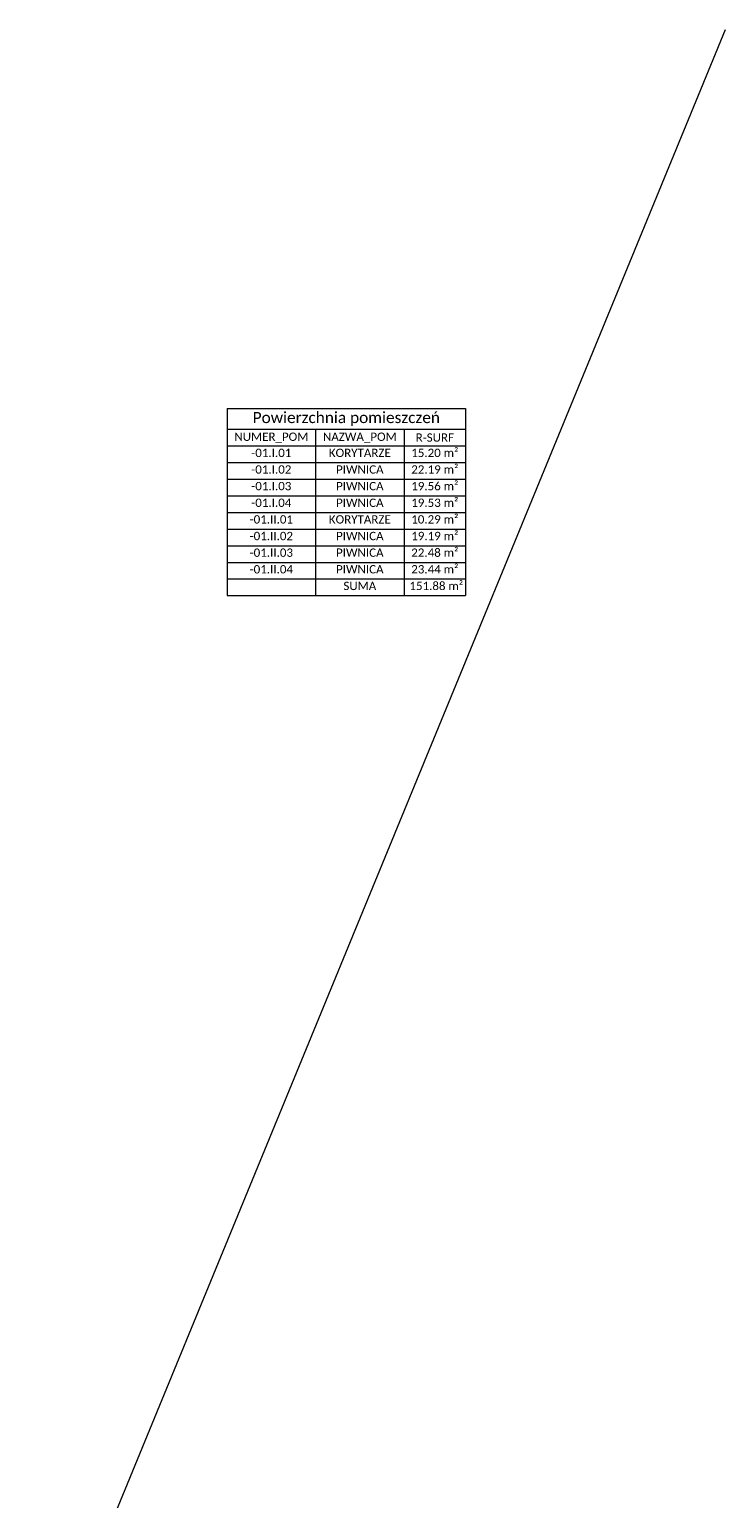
# Model space of a CAD drawing. Header units: millimetres. Extents: x 284606 to 628701, y -213781 to -93475.
# Tile 22 of 102: x 288981 to 290112, y -101989 to -99604. Entities that reach past the tile are written whole.
import ezdxf

# ---------------------------------------------------------------- set-up
doc = ezdxf.new("R2010")
doc.units = ezdxf.units.MM
doc.layers.get('0').update_dxf_attribs({"lineweight": 0})
doc.layers.add('!STR_Ocieplenie 0.05', color=1, linetype='Continuous', lineweight=5)
doc.layers.add('!STR_Opisy 0.09', color=8, linetype='Continuous', lineweight=9)
doc.styles.get("Standard").update_dxf_attribs({"font": 'calibri.ttf'})

# ---------------------------------------------------------------- blocks, each defined once
blk = doc.blocks.new('*T873')
at = {"layer": '!STR_Opisy 0.09', "color": 0, "lineweight": -2}
for p, q in [((0, 0), (143.8, 0)), ((0, 0), (0, -33.5)), ((143.8, 0), (287.4, 0)), ((287.4, 0), (387.3, 0)), ((387.3, 0), (387.3, -33.5)), ((0, -33.5), (143.8, -33.5)), ((0, -33.5), (0, -60.5)), ((143.8, -33.5), (287.4, -33.5)), ((143.8, -33.5), (143.8, -60.5)), ((287.4, -33.5), (387.3, -33.5)), ((287.4, -33.5), (287.4, -60.5)), ((387.3, -33.5), (387.3, -60.5)), ((0, -60.5), (143.8, -60.5)), ((0, -60.5), (0, -87.5)), ((143.8, -60.5), (287.4, -60.5)), ((143.8, -60.5), (143.8, -87.5)), ((287.4, -60.5), (387.3, -60.5)), ((287.4, -60.5), (287.4, -87.5)), ((387.3, -60.5), (387.3, -87.5)), ((0, -87.5), (143.8, -87.5)), ((0, -87.5), (0, -114.5)), ((143.8, -87.5), (287.4, -87.5)), ((143.8, -87.5), (143.8, -114.5)), ((287.4, -87.5), (387.3, -87.5)), ((287.4, -87.5), (287.4, -114.5)), ((387.3, -87.5), (387.3, -114.5)), ((0, -114.5), (143.8, -114.5)), ((0, -114.5), (0, -141.5)), ((143.8, -114.5), (287.4, -114.5)), ((143.8, -114.5), (143.8, -141.5)), ((287.4, -114.5), (387.3, -114.5)), ((287.4, -114.5), (287.4, -141.5)), ((387.3, -114.5), (387.3, -141.5)), ((0, -141.5), (143.8, -141.5)), ((0, -141.5), (0, -168.5)), ((143.8, -141.5), (287.4, -141.5)), ((143.8, -141.5), (143.8, -168.5)), ((287.4, -141.5), (387.3, -141.5)), ((287.4, -141.5), (287.4, -168.5)), ((387.3, -141.5), (387.3, -168.5)), ((0, -168.5), (143.8, -168.5)), ((0, -168.5), (0, -195.5)), ((143.8, -168.5), (287.4, -168.5)), ((143.8, -168.5), (143.8, -195.5)), ((287.4, -168.5), (387.3, -168.5)), ((287.4, -168.5), (287.4, -195.5)), ((387.3, -168.5), (387.3, -195.5)), ((0, -195.5), (143.8, -195.5)), ((0, -195.5), (0, -222.5)), ((143.8, -195.5), (287.4, -195.5)), ((143.8, -195.5), (143.8, -222.5)), ((287.4, -195.5), (387.3, -195.5)), ((287.4, -195.5), (287.4, -222.5)), ((387.3, -195.5), (387.3, -222.5)), ((0, -222.5), (143.8, -222.5)), ((0, -222.5), (0, -249.5)), ((143.8, -222.5), (287.4, -222.5)), ((143.8, -222.5), (143.8, -249.5)), ((287.4, -222.5), (387.3, -222.5)), ((287.4, -222.5), (287.4, -249.5)), ((387.3, -222.5), (387.3, -249.5)), ((0, -249.5), (143.8, -249.5)), ((0, -249.5), (0, -276.5)), ((143.8, -249.5), (287.4, -249.5)), ((143.8, -249.5), (143.8, -276.5)), ((287.4, -249.5), (387.3, -249.5)), ((287.4, -249.5), (287.4, -276.5)), ((387.3, -249.5), (387.3, -276.5)), ((0, -276.5), (143.8, -276.5)), ((143.8, -276.5), (287.4, -276.5)), ((287.4, -276.5), (387.3, -276.5))]:
    blk.add_line(p, q, dxfattribs=at)
at = {"layer": '!STR_Opisy 0.09', "color": 0}
for s, insert, char_height, width, attachment_point in [('Powierzchnia pomieszczeń', (193.7, -16.7), 18, 378.325, 5), ('NUMER_POM', (71.9, -47), 13.5, 134.834, 5), ('NAZWA_POM', (215.6, -47), 13.5, 134.564, 5), ('R-SURF', (337.4, -47), 13.5, 90.928, 5), ('-01.I.01', (71.9, -65), 13.5, 134.834, 2), ('KORYTARZE', (215.6, -65), 13.5, 134.564, 2), ('15.20 m²', (337.4, -65), 13.5, 90.928, 2), ('-01.I.02', (71.9, -92), 13.5, 134.834, 2), ('PIWNICA', (215.6, -92), 13.5, 134.564, 2), ('22.19 m²', (337.4, -92), 13.5, 90.928, 2), ('-01.I.03', (71.9, -119), 13.5, 134.834, 2), ('PIWNICA', (215.6, -119), 13.5, 134.564, 2), ('19.56 m²', (337.4, -119), 13.5, 90.928, 2), ('19.53 m²', (337.4, -146), 13.5, 90.928, 2), ('-01.I.04', (71.9, -146), 13.5, 134.834, 2), ('PIWNICA', (215.6, -146), 13.5, 134.564, 2), ('-01.II.01', (71.9, -173), 13.5, 134.834, 2), ('KORYTARZE', (215.6, -173), 13.5, 134.564, 2), ('10.29 m²', (337.4, -173), 13.5, 90.928, 2), ('-01.II.02', (71.9, -200), 13.5, 134.834, 2), ('PIWNICA', (215.6, -200), 13.5, 134.564, 2), ('19.19 m²', (337.4, -200), 13.5, 90.928, 2), ('-01.II.03', (71.9, -227), 13.5, 134.834, 2), ('PIWNICA', (215.6, -227), 13.5, 134.564, 2), ('22.48 m²', (337.4, -227), 13.5, 90.928, 2), ('-01.II.04', (71.9, -254), 13.5, 134.834, 2), ('PIWNICA', (215.6, -254), 13.5, 134.564, 2), ('23.44 m²', (337.4, -254), 13.5, 90.928, 2)]:
    blk.add_mtext(s, dxfattribs=dict(at, insert=insert, char_height=char_height, width=width, attachment_point=attachment_point))

msp = doc.modelspace()

# ---------------------------------------------------------------- linework, layer by layer
at = {"layer": '!STR_Ocieplenie 0.05', "color": 253, "ltscale": 1.5, "true_color": 0x999999}
msp.add_line((284771.2, -112581.3), (290111.6, -99604.1), dxfattribs=at)
at = {"layer": '!STR_Opisy 0.09', "color": 8, "ltscale": 1.5}
for p, q in [((289301.9, -100496.2), (289689.2, -100496.2)), ((289301.9, -100496.2), (289301.9, -100523.2)), ((289445.7, -100496.2), (289445.7, -100523.2)), ((289589.3, -100496.2), (289589.3, -100523.2)), ((289689.2, -100496.2), (289689.2, -100523.2)), ((289301.9, -100523.2), (289689.2, -100523.2))]:
    msp.add_line(p, q, dxfattribs=at)

# ---------------------------------------------------------------- block references
msp.add_blockref('*T873', (289301.9, -100219.7))

# ---------------------------------------------------------------- texts
at = {"layer": '!STR_Opisy 0.09', "color": 8, "ltscale": 1.5, "char_height": 13.5, "attachment_point": 2}
for s, insert, width in [(' 151.88 m²', (289639.3, -100500.7), 90.928), ('SUMA', (289517.5, -100500.7), 134.564)]:
    msp.add_mtext(s, dxfattribs=dict(at, insert=insert, width=width))

doc.saveas('drawing.dxf')
